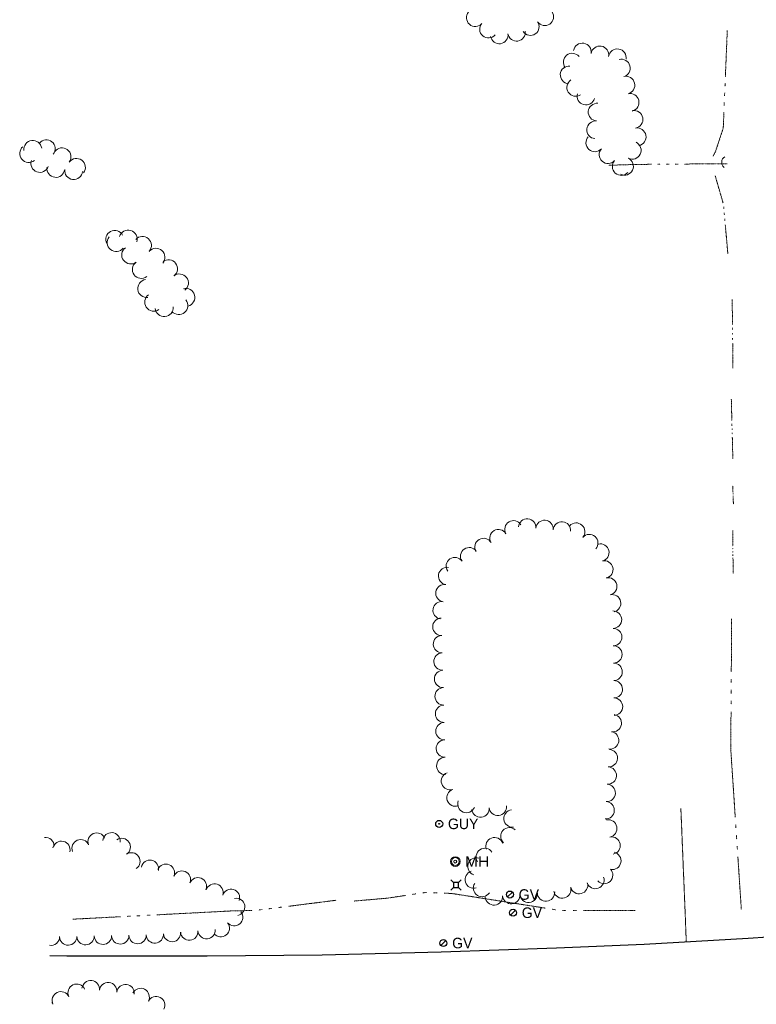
# Model space of a CAD drawing. Extents: x 386588 to 390135, y 96998 to 113606.
# Tile 86 of 93: x 387868 to 388204, y 110631 to 111081. Entities that reach past the tile are written whole.
import ezdxf
from ezdxf.enums import TextEntityAlignment as Align

# ---------------------------------------------------------------- set-up
doc = ezdxf.new("R2010")
doc.units = 0
doc.header["$MEASUREMENT"] = 0
doc.linetypes.add('Wisdot3', pattern=[0.1875, 0.125, -0.0625])
doc.linetypes.add('Wisdot6', pattern=[0.375, 0.125, -0.0625, 0.03125, -0.0625, 0.03125, -0.0625])
for name, color, linetype, lineweight in [('E_DRN', 40, 'Continuous', 15), ('E_DWY', 2, 'Wisdot3', 15), ('E_LAND_Vegetation', 3, 'Continuous', 15), ('E_RDWY', 21, 'Continuous', 25), ('E_UTL_AG_Bold', 30, 'Continuous', 25), ('E_UTL_EGuyWire', 200, 'Continuous', 25), ('E_UTL_G', 2, 'Continuous', 25), ('E_UTL_MH', 30, 'Continuous', 15), ('E_WTR', 4, 'Wisdot6', 15)]:
    doc.layers.add(name, color=color, linetype=linetype, lineweight=lineweight)
doc.styles.add('Style-dot_font5', font='dot_font5.shx')

# ---------------------------------------------------------------- blocks, each defined once
blk = doc.blocks.new('CULV')
at = {"layer": 'E_DRN'}
blk.add_arc((0, 6.15), 6.15, 216.8699, 323.1301, dxfattribs=at)
blk = doc.blocks.new('GUY')
at = {"layer": 'E_UTL_EGuyWire'}
for radius in [4, 0.5]:
    blk.add_circle((0, 0), radius, dxfattribs=at)
at = {"layer": 'E_UTL_EGuyWire', "style": 'Style-dot_font5'}
blk.add_text('GUY', height=12, dxfattribs=at).set_placement((10, 0), align=Align.MIDDLE_LEFT)
blk = doc.blocks.new('GV')
at = {"layer": 'E_UTL_G'}
blk.add_line((-2.8, -2.8), (2.8, 2.8), dxfattribs=at)
blk.add_circle((0, 0), 4, dxfattribs=at)
at = {"layer": 'E_UTL_G', "style": 'Style-dot_font5'}
blk.add_text('GV', height=12, dxfattribs=at).set_placement((10, 0), align=Align.MIDDLE_LEFT)
blk = doc.blocks.new('MH')
at = {"layer": 'E_UTL_MH'}
for radius in [5, 4, 1.5]:
    blk.add_circle((0, 0), radius, dxfattribs=at)
at = {"layer": 'E_UTL_MH', "style": 'Style-dot_font5', "width": 1.111111}
blk.add_text('MH', height=10.8, dxfattribs=at).set_placement((10, 0), align=Align.MIDDLE_LEFT)
blk = doc.blocks.new('PED')
at = {"layer": 'E_UTL_AG_Bold'}
for p, q in [((-2.5, 2.5), (-5.33, 5.33)), ((2.5, 2.5), (5.33, 5.33)), ((-2.5, -2.5), (-5.33, -5.33)), ((2.5, -2.5), (5.33, -5.33))]:
    blk.add_line(p, q, dxfattribs=at)
at = {"layer": 'E_UTL_AG_Bold', "flags": 128}
blk.add_lwpolyline([(-2.5, -2.5), (2.5, -2.5), (2.5, 2.5), (-2.5, 2.5)], close=True, dxfattribs=at)

msp = doc.modelspace()

# ---------------------------------------------------------------- linework, layer by layer
at = {"layer": 'E_DWY', "flags": 128}
msp.add_lwpolyline([(388169.57, 110720.75), (388171.56, 110672.3), (388172.03, 110659.82)], dxfattribs=at)
at = {"layer": 'E_LAND_Vegetation'}
for centre, radius, start, end in [((388075.73, 111081.6), 3.99, 139.03, 319.0147), ((388107.51, 111082.02), 3.99, 214.2171, 34.2018), ((388081.75, 111076.37), 3.99, 139.03, 319.0147), ((388100.91, 111077.54), 3.99, 214.2171, 34.2018), ((388086.7, 111073.7), 3.99, 188.6693, 8.654), ((388094.58, 111074.9), 3.99, 188.6693, 8.654), ((388124.61, 111065.95), 4.05, 350.6172, 170.6019), ((388132.59, 111064.62), 4.05, 350.6172, 170.6019), ((388140.58, 111063.3), 4.05, 350.6172, 170.6019), ((388119.98, 111061.32), 4.05, 38.967, 218.9517), ((388142.43, 111058.62), 4.05, 285.0262, 105.0109), ((388118.59, 111055.53), 4.05, 85.3482, 265.3329), ((388121.59, 111049.82), 4.05, 123.3913, 303.3759), ((388144.49, 111050.84), 4.05, 283.7292, 103.7138), ((388126.25, 111045.86), 4.05, 164.4671, 344.4518), ((388146.41, 111042.97), 4.05, 283.7292, 103.7138), ((388131.36, 111038.53), 4.05, 85.3042, 265.2889), ((388148.19, 111035.21), 4.05, 280.236, 100.2207), ((388130.7, 111030.46), 4.05, 85.3042, 265.2889), ((388149.63, 111027.24), 4.05, 280.236, 100.2207), ((388130.31, 111024.53), 4.05, 138.0881, 318.0727), ((387871.95, 111019.62), 4.08, 129.7465, 309.7312), ((387873.87, 111021.53), 4.08, 7.2412, 187.2259), ((387880.03, 111021.87), 4.08, 321.1324, 141.1171), ((387887.17, 111018.14), 4.08, 323.7601, 143.7448), ((388136.34, 111019.12), 4.05, 138.0881, 318.0727), ((388147.38, 111021.1), 4.05, 244.1902, 64.1749), ((387893.75, 111013.31), 4.08, 323.7601, 143.7448), ((388143.85, 111013.81), 4.05, 244.1902, 64.1749), ((387877.05, 111015.13), 4.08, 160.2459, 340.2305), ((387884.35, 111012.83), 4.08, 173.2517, 353.2363), ((388142.36, 111013.71), 4.05, 138.0881, 318.0727), ((387892.46, 111011.87), 4.08, 173.2517, 353.2363), ((387911.21, 110980.47), 4.1, 27.4024, 207.3871), ((387911.88, 110979.02), 4.1, 141.2091, 321.1938), ((387917.35, 110980.57), 4.1, 343.3431, 163.3278), ((387923.87, 110977.71), 4.1, 318.7193, 138.7039), ((387918.53, 110973.37), 4.1, 126.28, 306.2647), ((387930.03, 110972.31), 4.1, 318.7193, 138.7039), ((387923.38, 110966.77), 4.1, 126.28, 306.2647), ((387935.77, 110967.08), 4.1, 307.6845, 127.6692), ((387940.77, 110960.6), 4.1, 307.6845, 127.6692), ((387925.84, 110958.06), 4.1, 97.4789, 277.4636), ((387929.02, 110951.8), 4.1, 124.2302, 304.2148), ((387943.69, 110954.01), 4.1, 285.1959, 105.1806), ((387940.5, 110950.22), 4.1, 219.6807, 39.6654), ((387933.79, 110949.34), 4.1, 185.0354, 5.0201), ((388093.18, 110848.18), 3.97, 30.5393, 210.524), ((388099.47, 110848.99), 3.97, 355.2907, 175.2754), ((388107.38, 110848.34), 3.97, 355.2907, 175.2754), ((388115.29, 110847.68), 3.97, 355.2907, 175.2754), ((388121.82, 110847.14), 3.97, 318.6952, 138.6798), ((388086.34, 110844.15), 3.97, 30.5393, 210.524), ((388079.51, 110840.12), 3.97, 30.5393, 210.524), ((388127.79, 110841.9), 3.97, 318.6952, 138.6798), ((388072.97, 110835.9), 3.97, 34.7681, 214.7528), ((388132.84, 110837.6), 3.97, 283.0196, 103.0043), ((388066.45, 110831.38), 3.97, 34.7681, 214.7528), ((388134.63, 110829.87), 3.97, 283.0196, 103.0043), ((388062.91, 110826.9), 3.97, 80.932, 260.9167), ((388136.42, 110822.13), 3.97, 283.0196, 103.0043), ((388061.66, 110819.06), 3.97, 80.932, 260.9167), ((388060.41, 110811.23), 3.97, 80.932, 260.9167), ((388138.2, 110814.4), 3.97, 283.0196, 103.0043), ((388138.6, 110806.95), 3.97, 270.6722, 90.6569), ((388060.29, 110803.71), 3.97, 91.8811, 271.8658), ((388138.69, 110799.02), 3.97, 270.6722, 90.6569), ((388060.55, 110795.78), 3.97, 91.8811, 271.8658), ((388138.78, 110791.08), 3.97, 270.6722, 90.6569), ((388060.81, 110787.85), 3.97, 91.8811, 271.8658), ((388061.07, 110779.92), 3.97, 91.8811, 271.8658), ((388138.88, 110783.14), 3.97, 270.6722, 90.6569), ((388138.97, 110775.21), 3.97, 270.6722, 90.6569), ((388061.31, 110771.97), 3.97, 91.3689, 271.3535), ((388139.06, 110767.27), 3.97, 270.6722, 90.6569), ((388061.5, 110764.03), 3.97, 91.3689, 271.3535), ((388138.51, 110759.73), 3.97, 261.0551, 81.0398), ((388061.69, 110756.1), 3.97, 91.3689, 271.3535), ((388061.88, 110748.16), 3.97, 91.3689, 271.3535), ((388137.28, 110751.89), 3.97, 261.0551, 81.0398), ((388136.7, 110743.78), 3.97, 266.4659, 86.4505), ((388062.07, 110740.23), 3.97, 91.3689, 271.3535), ((388136.21, 110735.86), 3.97, 266.4659, 86.4505), ((388064.2, 110733.28), 3.97, 108.7819, 288.7666), ((388135.72, 110727.94), 3.97, 266.4659, 86.4505), ((388066.76, 110725.76), 3.97, 108.7819, 288.7666), ((388071.69, 110722.84), 3.97, 157.6395, 337.6242), ((388078.14, 110720.74), 3.97, 185.8702, 5.8549), ((388086.03, 110721.55), 3.97, 185.8702, 5.8549), ((388135.23, 110720.02), 3.97, 266.4659, 86.4505), ((388092.74, 110716.24), 3.97, 96.1249, 276.1096), ((388091.33, 110708.13), 3.97, 47.6695, 227.6542), ((388136.44, 110711.68), 3.97, 281.078, 101.0627), ((387879.62, 110703.64), 3.96, 359.5918, 96.5707), ((387902.98, 110705.72), 3.96, 22.6414, 202.6261), ((387909.74, 110705.83), 3.96, 354.8442, 174.8289), ((387914.45, 110703.26), 3.96, 303.8015, 123.7862), ((388084.53, 110703.58), 3.97, 20.3797, 200.3644), ((388137.97, 110703.89), 3.97, 281.078, 101.0627), ((387886.89, 110701.93), 3.96, 347.0163, 167.001), ((387895.67, 110702.67), 3.96, 22.6414, 202.6261), ((387918.86, 110696.68), 3.96, 303.8015, 123.7862), ((388076.26, 110694.4), 3.97, 73.3365, 253.3212), ((388080.11, 110698.68), 3.97, 34.5128, 214.4975), ((388138.28, 110696.92), 3.97, 258.4004, 78.385), ((387927.3, 110693.28), 3.96, 348.6538, 168.6385), ((387934.55, 110691.45), 3.96, 337.1626, 157.1472), ((387941.85, 110688.37), 3.96, 337.1626, 157.1472), ((387949.15, 110685.3), 3.96, 337.1626, 157.1472), ((388075.07, 110688.34), 3.97, 106.3729, 286.3576), ((388130.55, 110688.17), 3.97, 198.4835, 18.4682), ((388134.55, 110690.46), 3.97, 222.8502, 42.8348), ((387956.74, 110682.45), 3.96, 342.3267, 162.3114), ((388078.83, 110684.51), 3.97, 147.4913, 327.476), ((388115.44, 110683.85), 3.97, 194.3717, 14.3564), ((388123.13, 110685.82), 3.97, 194.3717, 14.3564), ((387964.29, 110680.04), 3.96, 342.3267, 162.3114), ((388084.28, 110680.7), 3.97, 184.2437, 4.2284), ((388092.2, 110681.28), 3.97, 184.2437, 4.2284), ((388100.11, 110681.87), 3.97, 184.2437, 4.2284), ((388108.03, 110682.46), 3.97, 184.2437, 4.2284), ((387966.63, 110675.9), 3.96, 280.427, 100.4117), ((387965.76, 110671.2), 3.96, 219.2828, 39.2674), ((387959.63, 110666.18), 3.96, 219.2828, 39.2674), ((387882.09, 110662.27), 3.96, 260.0331, 0.8464), ((387890.02, 110662.39), 3.96, 180.8618, 0.8464), ((387897.93, 110662.55), 3.96, 181.1822, 1.1668), ((387905.85, 110662.72), 3.96, 181.1822, 1.1668), ((387913.77, 110662.88), 3.96, 181.1822, 1.1668), ((387921.69, 110663.04), 3.96, 181.1822, 1.1668), ((387929.48, 110663.34), 3.96, 184.6842, 4.6689), ((387937.37, 110663.98), 3.96, 184.6842, 4.6689), ((387945.27, 110664.63), 3.96, 184.6842, 4.6689), ((387953.17, 110665.27), 3.96, 184.6842, 4.6689), ((387893.89, 110636.7), 4, 25.4192, 205.4039), ((387900.27, 110638.31), 4, 353.6935, 173.6782), ((387908.22, 110637.43), 4, 353.6935, 173.6782), ((387916.17, 110636.55), 4, 353.6935, 173.6782), ((387886.67, 110633.26), 4, 25.4192, 205.4039), ((387923.04, 110634.77), 4, 332.4551, 152.4398), ((387879.44, 110629.83), 4, 25.4192, 37.9968), ((387930.13, 110631.07), 4, 332.4551, 152.4398)]:
    msp.add_arc(centre, radius, start, end, dxfattribs=at)
at = {"layer": 'E_RDWY', "flags": 128}
msp.add_lwpolyline([(388219.46, 110660.45), (388218.27, 110662.65), (388200.21, 110661.46), (388152.89, 110658.71), (388112.76, 110657), (388060.15, 110655.26), (388005.92, 110653.93), (387953.45, 110653.41), (387889.37, 110653.48), (387881.62, 110653.65)], dxfattribs=at)
at = {"layer": 'E_WTR', "flags": 128}
for points in [[(388190.74, 111075.71), (388189.87, 111054.6)], [(388189.75, 111051.69), (388189.69, 111050.23)], [(388189.57, 111047.32), (388189.51, 111045.86)], [(388189.39, 111042.95), (388189.33, 111041.5)], [(388189.21, 111038.58), (388188.92, 111031.37), (388185.32, 111020.4), (388184.28, 111018.44)], [(388156.13, 111014.72), (388149.52, 111014.67), (388136.52, 111014.28)], [(388160.19, 111014.75), (388158.84, 111014.74)], [(388164.25, 111014.79), (388162.9, 111014.78)], [(388168.31, 111014.82), (388166.96, 111014.81)], [(388190.65, 111014.99), (388171.02, 111014.84)], [(388185.25, 111009.5), (388188.83, 110997.07)], [(388189.11, 110995.29), (388189.19, 110994.38)], [(388189.35, 110992.56), (388189.43, 110991.65)], [(388189.59, 110989.84), (388189.68, 110988.93)], [(388189.84, 110987.11), (388191.02, 110973.92)], [(388192.99, 110952.97), (388193.12, 110941.65)], [(388193.14, 110940.09), (388193.15, 110939.31)], [(388193.16, 110937.75), (388193.17, 110936.97)], [(388193.19, 110935.41), (388193.2, 110934.63)], [(388193.22, 110933.07), (388193.34, 110921.75)], [(388192.59, 110907.5), (388192.84, 110897.64)], [(388192.88, 110896.28), (388192.9, 110895.6)], [(388192.93, 110894.25), (388192.95, 110893.57)], [(388192.98, 110892.21), (388193, 110891.53)], [(388193.04, 110890.17), (388193.29, 110880.31)], [(388193.26, 110868.08), (388193.36, 110864.98)], [(388193.38, 110864.56), (388193.39, 110864.34)], [(388193.4, 110863.92), (388193.41, 110863.7)], [(388193.42, 110863.28), (388193.43, 110863.06)], [(388193.44, 110862.64), (388193.55, 110859.54)], [(388193.24, 110847.66), (388193.3, 110840.54)], [(388193.31, 110839.56), (388193.31, 110839.07)], [(388193.32, 110838.09), (388193.33, 110837.6)], [(388193.34, 110836.62), (388193.34, 110836.13)], [(388193.35, 110835.15), (388193.42, 110828.03)], [(388192.73, 110807.27), (388192.58, 110783.2)], [(388192.55, 110779.88), (388192.54, 110778.22)], [(388192.52, 110774.9), (388192.51, 110773.24)], [(388192.49, 110769.92), (388192.48, 110768.26)], [(388192.46, 110764.94), (388192.34, 110747.68), (388192.79, 110740.89)], [(388192.79, 110740.89), (388194.38, 110716.88)], [(388194.6, 110713.57), (388194.71, 110711.91)], [(388194.93, 110708.6), (388195.04, 110706.95)], [(388195.25, 110703.63), (388195.36, 110701.98)], [(388195.58, 110698.67), (388197.17, 110674.66)], [(388043.86, 110681.12), (388035.68, 110679.89), (388020.56, 110678.58)], [(388048.66, 110681.84), (388047.06, 110681.6)], [(388053.46, 110682.44), (388052.83, 110682.46), (388051.85, 110682.31)], [(388058.29, 110682.27), (388056.68, 110682.33)], [(388084.56, 110678.97), (388064.93, 110682.04), (388061.51, 110682.16)], [(387987.45, 110675.79), (387985.96, 110675.61)], [(388012.07, 110678.91), (387990.43, 110676.17)], [(388107.57, 110675.36), (388084.56, 110678.97)], [(387913.88, 110671.42), (387892.08, 110670.29)], [(387918.39, 110671.66), (387916.88, 110671.58)], [(387922.9, 110671.89), (387921.39, 110671.82)], [(387927.41, 110672.13), (387925.9, 110672.05)], [(387952.21, 110673.42), (387930.41, 110672.28)], [(387974.01, 110674.29), (387964.18, 110674.04), (387952.21, 110673.42)], [(387978.5, 110674.66), (387977.01, 110674.48)], [(387982.98, 110675.23), (387981.48, 110675.04)], [(388112.33, 110674.61), (388110.75, 110674.86)], [(388117.13, 110674.2), (388115.52, 110674.19)], [(388121.98, 110674.21), (388120.36, 110674.21)], [(388148.64, 110674.27), (388125.21, 110674.22)]]:
    msp.add_lwpolyline(points, dxfattribs=at)

# ---------------------------------------------------------------- block references
at = {"layer": 'E_DRN', "xscale": 0.5, "yscale": 0.5, "zscale": 0.5, "rotation": 265.9424381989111}
msp.add_blockref('CULV', (388188.2, 111015.83), dxfattribs=at)
at = {"layer": 'E_UTL_AG_Bold', "xscale": 0.4503659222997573, "yscale": 0.4503659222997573, "zscale": 0.4503659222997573}
msp.add_blockref('PED', (388066.98, 110685.87), dxfattribs=at)
at = {"layer": 'E_UTL_EGuyWire', "xscale": 0.3999999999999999, "yscale": 0.3999999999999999, "zscale": 0.3999999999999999}
msp.add_blockref('GUY', (388059.28, 110713.79), dxfattribs=at)
at = {"layer": 'E_UTL_G', "xscale": 0.3999999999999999, "yscale": 0.3999999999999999, "zscale": 0.3999999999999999}
for p in [(388091.57, 110681.55), (388092.97, 110673.25), (388061.2, 110659.41)]:
    msp.add_blockref('GV', p, dxfattribs=at)
at = {"layer": 'E_UTL_MH', "xscale": 0.4444444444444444, "yscale": 0.4444444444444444, "zscale": 0.4444444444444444}
msp.add_blockref('MH', (388066.62, 110696.59), dxfattribs=at)

doc.saveas('drawing.dxf')
